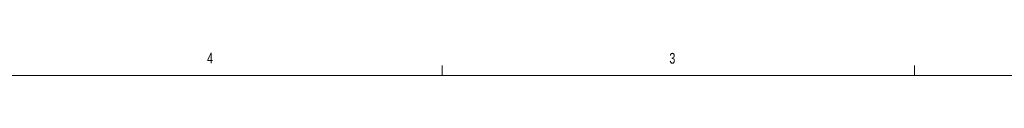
# Model space of a CAD drawing. Header units: inches. Extents: x 0.3 to 33.9, y 0.2 to 21.6.
# Tile 16 of 26: x 17.459 to 26.056, y 21.411 to 21.609. Entities that reach past the tile are written whole.
import ezdxf

# ---------------------------------------------------------------- set-up
doc = ezdxf.new("R2010")
doc.units = ezdxf.units.IN
doc.header["$MEASUREMENT"] = 0
doc.styles.add('SLDTEXTSTYLE0', font='TXT', dxfattribs={"width": 0.75})

msp = doc.modelspace()

# ---------------------------------------------------------------- linework, layer by layer
at = {"color": 7, "linetype": 'Continuous', "lineweight": 0}
for p, q in [((21.1479, 21.4106), (21.1479, 21.4954)), ((25.2729, 21.4106), (25.2729, 21.4954)), ((0.5229, 21.4106), (33.5229, 21.4106))]:
    msp.add_line(p, q, dxfattribs=at)

# ---------------------------------------------------------------- texts
at = {"color": 7, "linetype": 'Continuous', "lineweight": 0, "char_height": 0.0938, "attachment_point": 1, "style": 'SLDTEXTSTYLE0'}
for s, insert in [('4', (19.0952, 21.6087)), ('3', (23.1313, 21.6062))]:
    msp.add_mtext(s, dxfattribs=dict(at, insert=insert))

doc.saveas('drawing.dxf')
